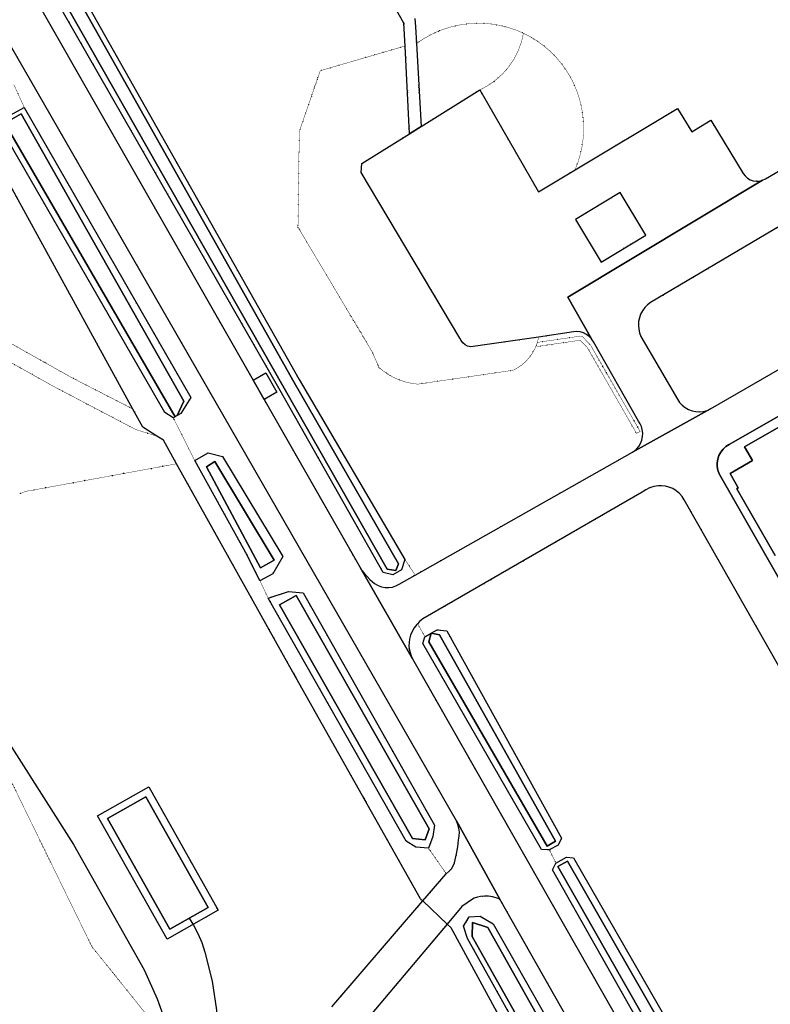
# Model space of a CAD drawing. Header units: millimetres. Extents: x 0 to 1134213, y -536989 to 313336.
# Tile 75 of 86: x 507838 to 600640, y -14998 to 106746. Entities that reach past the tile are written whole.
import ezdxf

# ---------------------------------------------------------------- set-up
doc = ezdxf.new("R2010")
doc.units = ezdxf.units.MM
doc.linetypes.add('DOT', pattern=[6.35, 0, -6.35])
for name, color, linetype in [('ondersteunendwaterdeel_oever_slootkant', 7, 'Continuous'), ('panden', 7, 'Continuous'), ('terreindeelbegroeid', 7, 'DOT'), ('terreindeelonbegroeid', 7, 'DOT'), ('waterdeel', 4, 'Continuous'), ('wegdeel_opstelplaats', 7, 'Continuous'), ('wegdeel_parkeervlak', 7, 'Continuous'), ('wegdeel_rijbaan', 7, 'Continuous'), ('wegdeel_voetpad', 7, 'Continuous')]:
    doc.layers.add(name, color=color, linetype=linetype)
for name, color, linetype, true_color in [('scheiding_doorgang', 7, 'Continuous', 0x8a193f), ('scheiding_hek', 7, 'Continuous', 0x8a193f), ('spoor_trein', 7, 'Continuous', 0x8a193f)]:
    doc.layers.add(name, color=color, linetype=linetype, true_color=true_color)

msp = doc.modelspace()

# ---------------------------------------------------------------- linework, layer by layer
at = {"layer": 'ondersteunendwaterdeel_oever_slootkant'}
for points in [[(555474.7, 40000.4, 0), (555041.7, 38729.4, 0), (553961.7, 38105.4, 0), (552765.7, 38413.4, 0), (540038.7, 60914.4, 0), (508601.7, 115767.4, 0), (511310.7, 117311.4, 0), (542399.7, 62259.4, 0)], [(553262.7, 38796.4, 0), (554321.7, 38623.4, 0), (554673.7, 39479.4, 0), (541777.7, 61905.4, 0), (511108.7, 116390.4, 0), (509629.7, 115547.4, 0), (540518.7, 61187.4, 0)], [(527322.7, 57820.4, 0), (528116.7, 59570.4, 0), (508036.7, 95111.4, 0), (505994.7, 93954.4, 0), (527054.7, 57661.4, 0), (526818.7, 57521.4, 0), (525790.7, 58156.4, 0), (505039.7, 94081.4, 0), (508405.7, 95893.4, 0), (528986.7, 60015.4, 0), (527747.7, 58072.4, 0)], [(537545.7, 37358.4, 0), (535998.7, 40469.4, 0), (529472.7, 52244.4, 0), (531135.7, 53186.4, 0), (532926.7, 52721.4, 0), (540385.7, 40352.4, 0), (539116.7, 38248.4, 0)], [(537592.7, 38961.4, 0), (539301.7, 39905.4, 0), (531981.7, 52114.4, 0), (530935.7, 51473.4, 0)], [(558371.7, 4293.4, 0), (556828.7, 4446.4, 0), (555628.7, 5175.4, 0), (538567.7, 35215.4, 0), (541082.7, 36044.4, 0), (542867.7, 35885.4, 0), (559126.7, 7133.4, 0), (558927.7, 5755.4, 0)], [(556392.7, 5512.4, 0), (557988.7, 5342.4, 0), (558442.7, 6697.4, 0), (542038.7, 35535.4, 0), (539950.7, 34375.4, 0)], [(573306.7, 4113.4, 0), (572361.7, 4136.4, 0), (557667.7, 29595.4, 0), (557924.7, 30440.4, 0), (558726.7, 30889.4, 0), (559467.7, 31303.4, 0), (560645.7, 31180.4, 0), (574833.7, 5553.4, 0), (574391.7, 4690.4, 0)], [(558401.7, 29831.4, 0), (573043.7, 4536.4, 0), (574066.7, 5173.4, 0), (559748.7, 30695.4, 0), (558723.7, 30876.4, 0)], [(598250.7, -39461.6, 0), (596555.7, -38707.6, 0), (573696.7, 1638.4, 0), (574142.7, 2455.4, 0), (575428.7, 3182.4, 0), (576302.7, 3114.4, 0), (599485.7, -37201.6, 0), (599125.7, -38996.6, 0)], [(597413.7, -38394.6, 0), (598143.7, -38507.6, 0), (598643.7, -37578.6, 0), (575546.7, 2717.4, 0), (574359.7, 2027.4, 0)], [(581857.7, -32318.6, 0), (582461.7, -34389.6, 0), (581547.7, -36109.6, 0), (579903.7, -35982.6, 0), (578481.7, -34249.6, 0), (563213.7, -6846.6, 0), (562718.7, -5343.6, 0), (563403.7, -4187.6, 0), (564758.7, -4098.6, 0), (566388.7, -5065.6, 0)], [(563762.7, -6627.6, 0), (579103.7, -33910.6, 0), (580361.7, -35697.6, 0), (581260.7, -35608.6, 0), (581898.7, -34666.6, 0), (580894.7, -32501.6, 0), (565711.7, -5511.6, 0), (563802.7, -4889.6, 0)]]:
    msp.add_polyline3d(points, close=True, dxfattribs=at)
at = {"layer": 'panden'}
msp.add_polyline3d([(601234.7, 40514.4, 0), (596513.7, 48757.4, 0), (596684.7, 48854.4, 0), (595661.7, 50640.4, 0), (598436.7, 52230.4, 0), (597462.7, 53930.4, 0), (609690.7, 60936.4, 0)], dxfattribs=at)
msp.add_polyline3d([(526409.7, -5701.6, 0), (518688.7, 7968.4, 0), (523447.7, 10656.4, 0), (531154.7, -3021.6, 0)], close=True, dxfattribs=at)
at = {"layer": 'scheiding_doorgang'}
for p, q in [((557409.7, -1962.6), (557683.7, -2222.6)), ((557683.7, -2222.6), (560686.7, -5075.6)), ((560686.7, -5075.6), (561147.7, -5513.6))]:
    msp.add_line(p, q, dxfattribs=at)
at = {"layer": 'scheiding_hek'}
msp.add_line((561147.7, -5513.6), (571520.7, -24517.6), dxfattribs=at)
for points in [[(521835.7, 58602.4, 0), (502181.7, 94395.4, 0), (495239.7, 107665.4, 0), (486657.7, 124162.4, 0)], [(524812.7, 55248.4, 0), (523063.7, 56365.4, 0), (521835.7, 58602.4, 0)], [(527236.7, 51834.4, 0), (525615.7, 54736.4, 0), (524812.7, 55248.4, 0)], [(557409.7, -1962.6, 0), (541251.7, 26748.4, 0), (527236.7, 51834.4, 0)]]:
    msp.add_polyline3d(points, dxfattribs=at)
at = {"layer": 'spoor_trein'}
for points in [[(492227.7, 35321.4, 0), (501167.7, 24863.4, 0), (503442.7, 22091.4, 0), (514509.7, 4749.4, 0), (523232.7, -10726.6, 0), (524848.7, -14331.6, 0), (525950.7, -17430.6, 0), (526813.7, -20552.6, 0), (527390.7, -23368.6, 0), (527648.7, -25055.6, 0), (527876.7, -27107.6, 0), (528038.7, -30043.6, 0), (527961.7, -33905.6, 0), (527635.7, -37199.6, 0), (527224.7, -39692.6, 0), (527077.7, -40423.6, 0), (527040.7, -40597.6, 0)], [(528781.7, -4361.6, 0), (529325.7, -5207.6, 0), (529876.7, -6238.6, 0), (530352.7, -7360.6, 0), (530728.7, -8530.6, 0), (531619.7, -12131.6, 0), (532167.7, -15704.6, 0), (532351.7, -18062.6, 0), (532399.7, -19806.6, 0), (532372.7, -21548.6, 0), (532278.7, -23173.6, 0), (531730.7, -27371.6, 0), (530908.7, -30923.6, 0), (529633.7, -34742.6, 0), (528484.7, -37401.6, 0), (527298.7, -40028.6, 0), (527040.7, -40597.6, 0)]]:
    msp.add_polyline3d(points, dxfattribs=at)
at = {"layer": 'terreindeelbegroeid'}
for points in [[(492185.7, 128746.4, 0), (532165.7, 59304.4, 0), (561833.7, 7688.4, 0), (562025.7, 7239.4, 0), (562149.7, 6766.4, 0), (562203.7, 6281.4, 0), (562185.7, 5792.4, 0), (562096.7, 5312.4, 0), (562002.7, 4464.4, 0), (561856.7, 3622.4, 0), (561579.7, 2512.4, 0), (561422.7, 2124.4, 0), (561205.7, 1765.4, 0), (560933.7, 1447.4, 0), (560584.7, 1154.4, 0), (558371.7, 4293.4, 0), (558927.7, 5755.4, 0), (559126.7, 7133.4, 0), (542867.7, 35885.4, 0), (541082.7, 36044.4, 0), (538567.7, 35215.4, 0), (537545.7, 37358.4, 0), (539116.7, 38248.4, 0), (540385.7, 40352.4, 0), (532926.7, 52721.4, 0), (531135.7, 53186.4, 0), (529472.7, 52244.4, 0), (528525.7, 54126.4, 0), (527052.7, 57056.4, 0), (526818.7, 57521.4, 0), (527054.7, 57661.4, 0), (527322.7, 57820.4, 0), (527747.7, 58072.4, 0), (528986.7, 60015.4, 0), (508405.7, 95893.4, 0), (507101.7, 98737.4, 0)], [(551306.7, 113499.4, 0), (555350.7, 106310.4, 0), (555492.7, 103491.4, 0), (544998.7, 100440.4, 0), (542406.7, 92932.4, 0), (542241.7, 81093.4, 0), (551377.7, 65752.4, 0), (552266.7, 63737.4, 0), (552853.7, 63261.4, 0), (553481.7, 62840.4, 0), (554144.7, 62479.4, 0), (554839.7, 62181.4, 0), (555557.7, 61946.4, 0), (556294.7, 61779.4, 0), (557043.7, 61680.4, 0), (568842.7, 63396.4, 0), (569397.7, 63698.4, 0), (569914.7, 64059.4, 0), (570389.7, 64475.4, 0), (570815.7, 64941.4, 0), (571186.7, 65452.4, 0), (571499.7, 66000.4, 0), (571749.7, 66580.4, 0), (571785.7, 66333.4, 0), (577141.7, 67114.4, 0), (578013.7, 66201.4, 0), (584105.7, 55590.4, 0), (584322.7, 55714.4, 0), (584539.7, 55839.4, 0), (578432.7, 66477.4, 0), (578396.7, 66525.4, 0), (577413.7, 67553.4, 0), (577313.7, 67616.4, 0), (577196.7, 67627.4, 0), (571831.7, 66845.4, 0), (571892.7, 67040.4, 0), (571997.7, 67510.4, 0), (576324.7, 68139.4, 0), (576737.7, 68174.4, 0), (577149.7, 68133.4, 0), (577547.7, 68019.4, 0), (577918.7, 67834.4, 0), (578250.7, 67586.4, 0), (578532.7, 67282.4, 0), (578765.7, 66911.4, 0), (584346.7, 57108.4, 0), (584549.7, 56786.4, 0), (584704.7, 56439.4, 0), (584810.7, 56073.4, 0), (584863.7, 55638.4, 0), (584844.7, 55200.4, 0), (584755.7, 54772.4, 0), (584597.7, 54363.4, 0), (584374.7, 53986.4, 0), (584093.7, 53649.4, 0), (583855.7, 53435.4, 0), (583602.7, 53255.4, 0), (556731.7, 38071.4, 0), (555474.7, 40000.4, 0), (542399.7, 62259.4, 0), (511310.7, 117311.4, 0)], [(508601.7, 115767.4, 0), (540038.7, 60914.4, 0), (552765.7, 38413.4, 0), (553961.7, 38105.4, 0), (555041.7, 38729.4, 0), (555474.7, 40000.4, 0), (556731.7, 38071.4, 0), (554744.7, 36943.4, 0), (554342.7, 36736.4, 0), (553912.7, 36599.4, 0), (553465.7, 36533.4, 0), (553014.7, 36542.4, 0), (552570.7, 36625.4, 0), (552145.7, 36779.4, 0), (551705.7, 37035.4, 0), (551122.7, 37545.4, 0), (550415.7, 38293.4, 0), (550151.7, 38638.4, 0), (549918.7, 39005.4, 0), (538063.7, 59786.4, 0), (539619.7, 60675.4, 0), (538278.7, 63074.4, 0), (536701.7, 62173.4, 0), (506461.7, 115181.4, 0)], [(602622.7, 88597.4, 0), (600048.7, 87057.4, 0), (599693.7, 86886.4, 0), (599312.7, 86788.4, 0), (598918.7, 86766.4, 0), (598529.7, 86823.4, 0), (598157.7, 86955.4, 0), (597819.7, 87157.4, 0), (597528.7, 87422.4, 0), (597294.7, 87739.4, 0), (593290.7, 94306.4, 0), (590929.7, 92888.4, 0), (589171.7, 95784.4, 0), (576499.7, 88187.4, 0), (576859.7, 89117.4, 0), (577146.7, 90072.4, 0), (577359.7, 91047.4, 0), (577496.7, 92035.4, 0), (577558.7, 93030.4, 0), (577542.7, 94028.4, 0), (577450.7, 95021.4, 0), (577283.7, 96004.4, 0), (577040.7, 96971.4, 0), (576724.7, 97917.4, 0), (576336.7, 98836.4, 0), (575878.7, 99722.4, 0), (575354.7, 100571.4, 0), (574767.7, 101377.4, 0), (574119.7, 102135.4, 0), (573415.7, 102842.4, 0), (572659.7, 103492.4, 0), (571855.7, 104083.4, 0), (571008.7, 104609.4, 0), (570123.7, 105070.4, 0), (569206.7, 105461.4, 0), (568261.7, 105780.4, 0), (567294.7, 106026.4, 0), (566312.7, 106198.4, 0), (565319.7, 106293.4, 0), (564322.7, 106311.4, 0), (563326.7, 106254.4, 0), (562338.7, 106119.4, 0), (561363.7, 105910.4, 0), (560406.7, 105626.4, 0), (559475.7, 105270.4, 0), (558573.7, 104843.4, 0), (557707.7, 104348.4, 0), (556882.7, 103788.4, 0), (556762.7, 105879.4, 0), (556703.7, 106877.4, 0)], [(439062.7, 102282.4, 0), (511960.7, 61437.4, 0), (522171.7, 56074.4, 0), (524812.7, 55248.4, 0), (525615.7, 54736.4, 0), (527236.7, 51834.4, 0), (509593.7, 48602.4, 0), (508988.7, 48514.4, 0), (508398.7, 48351.4, 0), (507833.7, 48116.4, 0)], [(507101.7, 98737.4, 0), (508405.7, 95893.4, 0), (505039.7, 94081.4, 0), (525790.7, 58156.4, 0), (526818.7, 57521.4, 0), (527052.7, 57056.4, 0), (528525.7, 54126.4, 0), (529472.7, 52244.4, 0), (535998.7, 40469.4, 0), (537545.7, 37358.4, 0), (538567.7, 35215.4, 0), (555628.7, 5175.4, 0), (556828.7, 4446.4, 0), (558371.7, 4293.4, 0), (560584.7, 1154.4, 0), (557683.7, -2222.6, 0), (557409.7, -1962.6, 0), (541251.7, 26748.4, 0), (527236.7, 51834.4, 0), (525615.7, 54736.4, 0), (524812.7, 55248.4, 0), (523063.7, 56365.4, 0), (521835.7, 58602.4, 0), (502181.7, 94395.4, 0)], [(611476.7, 69135.4, 0), (593252.7, 58632.4, 0), (592818.7, 58437.4, 0), (592363.7, 58314.4, 0), (591894.7, 58264.4, 0), (591427.7, 58287.4, 0), (590962.7, 58383.4, 0), (590521.7, 58550.4, 0), (590112.7, 58783.4, 0), (589744.7, 59078.4, 0), (589426.7, 59426.4, 0), (589167.7, 59820.4, 0), (584652.7, 67577.4, 0), (584476.7, 68019.4, 0), (584367.7, 68481.4, 0), (584325.7, 68954.4, 0), (584352.7, 69429.4, 0), (584447.7, 69894.4, 0), (584609.7, 70341.4, 0), (584833.7, 70760.4, 0), (585116.7, 71142.4, 0), (585451.7, 71479.4, 0), (585831.7, 71764.4, 0), (628527.7, 97003.4, 0)], [(507833.7, 48116.4, 0), (508398.7, 48351.4, 0), (508988.7, 48514.4, 0), (509593.7, 48602.4, 0), (527236.7, 51834.4, 0), (541251.7, 26748.4, 0), (557409.7, -1962.6, 0), (557683.7, -2222.6, 0), (546438.7, -15313.6, 0)], [(599485.7, -37201.6, 0), (576302.7, 3114.4, 0), (575428.7, 3182.4, 0), (574142.7, 2455.4, 0), (573306.7, 4113.4, 0), (574391.7, 4690.4, 0), (574833.7, 5553.4, 0), (560645.7, 31180.4, 0), (559467.7, 31303.4, 0), (558726.7, 30889.4, 0), (557924.7, 30440.4, 0), (557043.7, 32087.4, 0), (557283.7, 32331.4, 0), (557684.7, 32646.4, 0), (584803.7, 48333.4, 0), (585246.7, 48619.4, 0), (585723.7, 48845.4, 0), (586224.7, 49008.4, 0), (586812.7, 49098.4, 0), (587194.7, 49105.4, 0), (587684.7, 49056.4, 0), (588112.7, 48960.4, 0), (588581.7, 48768.4, 0), (589015.7, 48506.4, 0), (589403.7, 48180.4, 0), (589735.7, 47798.4, 0), (590005.7, 47369.4, 0), (628314.7, -19967.6, 0)], [(593839.7, -37999.6, 0), (556395.7, 27710.4, 0), (556231.7, 28091.4, 0), (556101.7, 28496.4, 0), (556007.7, 28946.4, 0), (555968.7, 29321.4, 0), (555976.7, 29729.4, 0), (556036.7, 30134.4, 0), (556171.7, 30646.4, 0), (556365.7, 31118.4, 0), (556618.7, 31561.4, 0), (556925.7, 31967.4, 0), (557043.7, 32087.4, 0), (557924.7, 30440.4, 0), (557667.7, 29595.4, 0), (572361.7, 4136.4, 0), (573306.7, 4113.4, 0), (574142.7, 2455.4, 0), (573696.7, 1638.4, 0), (596555.7, -38707.6, 0)], [(526503.7, -20002.6, 0), (516746.7, -7834.6, 0), (501838.7, 22691.4, 0)]]:
    msp.add_polyline3d(points, dxfattribs=at)
for points in [[(521835.7, 58602.4, 0), (514159.7, 62549.4, 0), (436033.7, 106486.4, 0), (440528.7, 105973.4, 0), (475110.7, 119609.4, 0), (475285.7, 119313.4, 0), (475820.7, 119606.4, 0), (477341.7, 120439.4, 0), (477668.7, 120618.4, 0), (486657.7, 124162.4, 0), (495239.7, 107665.4, 0), (502181.7, 94395.4, 0)], [(570123.7, 105070.4, 0), (569880.7, 104024.4, 0), (569485.7, 102931.4, 0), (568953.7, 101884.4, 0), (568285.7, 100897.4, 0), (567545.7, 100048.4, 0), (566473.7, 99109.4, 0), (565581.7, 98516.4, 0), (564712.7, 98064.4, 0), (557474.7, 93540.4, 0), (556882.7, 103788.4, 0), (557707.7, 104348.4, 0), (558573.7, 104843.4, 0), (559475.7, 105270.4, 0), (560406.7, 105626.4, 0), (561363.7, 105910.4, 0), (562338.7, 106119.4, 0), (563326.7, 106254.4, 0), (564322.7, 106311.4, 0), (565319.7, 106293.4, 0), (566312.7, 106198.4, 0), (567294.7, 106026.4, 0), (568261.7, 105780.4, 0), (569206.7, 105461.4, 0)], [(576499.7, 88187.4, 0), (571963.7, 85462.4, 0), (564712.7, 98064.4, 0), (565581.7, 98516.4, 0), (566473.7, 99109.4, 0), (567545.7, 100048.4, 0), (568285.7, 100897.4, 0), (568953.7, 101884.4, 0), (569485.7, 102931.4, 0), (569880.7, 104024.4, 0), (570123.7, 105070.4, 0), (571008.7, 104609.4, 0), (571855.7, 104083.4, 0), (572659.7, 103492.4, 0), (573415.7, 102842.4, 0), (574119.7, 102135.4, 0), (574767.7, 101377.4, 0), (575354.7, 100571.4, 0), (575878.7, 99722.4, 0), (576336.7, 98836.4, 0), (576724.7, 97917.4, 0), (577040.7, 96971.4, 0), (577283.7, 96004.4, 0), (577450.7, 95021.4, 0), (577542.7, 94028.4, 0), (577558.7, 93030.4, 0), (577496.7, 92035.4, 0), (577359.7, 91047.4, 0), (577146.7, 90072.4, 0), (576859.7, 89117.4, 0)], [(556038.7, 92645.4, 0), (550126.7, 88976.4, 0), (550065.7, 87837.4, 0), (562247.7, 67382.4, 0), (562406.7, 67063.4, 0), (562627.7, 66784.4, 0), (562901.7, 66557.4, 0), (563217.7, 66393.4, 0), (563600.7, 66291.4, 0), (571997.7, 67510.4, 0), (571892.7, 67040.4, 0), (571831.7, 66845.4, 0), (571749.7, 66580.4, 0), (571499.7, 66000.4, 0), (571186.7, 65452.4, 0), (570815.7, 64941.4, 0), (570389.7, 64475.4, 0), (569914.7, 64059.4, 0), (569397.7, 63698.4, 0), (568842.7, 63396.4, 0), (557043.7, 61680.4, 0), (556294.7, 61779.4, 0), (555557.7, 61946.4, 0), (554839.7, 62181.4, 0), (554144.7, 62479.4, 0), (553481.7, 62840.4, 0), (552853.7, 63261.4, 0), (552266.7, 63737.4, 0), (551377.7, 65752.4, 0), (542241.7, 81093.4, 0), (542406.7, 92932.4, 0), (544998.7, 100440.4, 0), (555492.7, 103491.4, 0)], [(433528.7, 49970.4, 0), (437640.7, 49133.4, 0), (446665.7, 53361.4, 0), (448472.7, 56915.4, 0), (448767.7, 61831.4, 0), (441186.7, 79283.4, 0), (441107.7, 87090.4, 0), (440414.7, 92737.4, 0), (437582.7, 100050.4, 0), (458591.7, 73611.4, 0), (457302.7, 72598.4, 0), (488751.7, 32589.4, 0), (490460.7, 33932.4, 0), (501838.7, 22691.4, 0), (516746.7, -7834.6, 0), (526503.7, -20002.6, 0), (526368.7, -37276.6, 0), (520010.7, -47490.6, 0), (518184.7, -44288.6, 0), (515929.7, -45516.6, 0), (515388.7, -44536.6, 0), (489691.7, -59062.6, 0), (451116.7, 7145.4, 0), (444678.7, 23079.4, 0)], [(576542.7, 82055.4, 0), (582071.7, 85377.4, 0), (585238.7, 80105.4, 0), (579709.7, 76783.4, 0)], [(577413.7, 67553.4, 0), (578396.7, 66525.4, 0), (578432.7, 66477.4, 0), (584539.7, 55839.4, 0), (584322.7, 55714.4, 0), (584105.7, 55590.4, 0), (578013.7, 66201.4, 0), (577141.7, 67114.4, 0), (571785.7, 66333.4, 0), (571749.7, 66580.4, 0), (571831.7, 66845.4, 0), (577196.7, 67627.4, 0), (577313.7, 67616.4, 0)], [(526067.7, -6927.6, 0), (532379.7, -3363.6, 0), (523802.7, 11889.4, 0), (517463.7, 8310.4, 0)], [(567217.7, -2011.6, 0), (583783.7, -31226.6, 0), (581857.7, -32318.6, 0), (566388.7, -5065.6, 0), (564758.7, -4098.6, 0), (563403.7, -4187.6, 0), (562718.7, -5343.6, 0), (563213.7, -6846.6, 0), (578481.7, -34249.6, 0), (574332.7, -33273.6, 0), (574925.7, -30750.6, 0), (571520.7, -24517.6, 0), (561147.7, -5513.6, 0), (560686.7, -5075.6, 0), (562502.7, -2916.6, 0), (563147.7, -2442.6, 0), (563677.7, -2083.6, 0), (564036.7, -1886.6, 0), (564418.7, -1741.6, 0), (564817.7, -1651.6, 0), (565307.7, -1607.6, 0), (565799.7, -1622.6, 0), (566286.7, -1695.6, 0), (566761.7, -1825.6, 0)], [(571520.7, -24517.6, 0), (565426.7, -28555.6, 0), (552368.7, -26096.6, 0), (548579.7, -27396.6, 0), (544097.7, -24788.6, 0), (560686.7, -5075.6, 0), (561147.7, -5513.6, 0)]]:
    msp.add_polyline3d(points, close=True, dxfattribs=at)
at = {"layer": 'terreindeelonbegroeid'}
msp.add_polyline3d([(436033.7, 106486.4, 0), (514159.7, 62549.4, 0), (521835.7, 58602.4, 0), (523063.7, 56365.4, 0), (524812.7, 55248.4, 0), (522171.7, 56074.4, 0), (511960.7, 61437.4, 0), (439062.7, 102282.4, 0), (451184.7, 86640.4, 0), (460329.7, 74977.4, 0), (458591.7, 73611.4, 0), (437582.7, 100050.4, 0), (435046.7, 106598.4, 0)], close=True, dxfattribs=at)
at = {"layer": 'waterdeel'}
for points in [[(553262.7, 38796.4, 0), (540518.7, 61187.4, 0), (509629.7, 115547.4, 0), (511108.7, 116390.4, 0), (541777.7, 61905.4, 0), (554673.7, 39479.4, 0), (554321.7, 38623.4, 0)], [(527322.7, 57820.4, 0), (527054.7, 57661.4, 0), (505994.7, 93954.4, 0), (508036.7, 95111.4, 0), (528116.7, 59570.4, 0)], [(537592.7, 38961.4, 0), (530935.7, 51473.4, 0), (531981.7, 52114.4, 0), (539301.7, 39905.4, 0)], [(556392.7, 5512.4, 0), (539950.7, 34375.4, 0), (542038.7, 35535.4, 0), (558442.7, 6697.4, 0), (557988.7, 5342.4, 0)], [(558401.7, 29831.4, 0), (558723.7, 30876.4, 0), (559748.7, 30695.4, 0), (574066.7, 5173.4, 0), (573043.7, 4536.4, 0)], [(597413.7, -38394.6, 0), (574359.7, 2027.4, 0), (575546.7, 2717.4, 0), (598643.7, -37578.6, 0), (598143.7, -38507.6, 0)], [(563762.7, -6627.6, 0), (563802.7, -4889.6, 0), (565711.7, -5511.6, 0), (580894.7, -32501.6, 0), (581898.7, -34666.6, 0), (581260.7, -35608.6, 0), (580361.7, -35697.6, 0), (579103.7, -33910.6, 0)]]:
    msp.add_polyline3d(points, close=True, dxfattribs=at)
at = {"layer": 'wegdeel_opstelplaats'}
msp.add_polyline3d([(538063.7, 59786.4, 0), (536701.7, 62173.4, 0), (538278.7, 63074.4, 0), (539619.7, 60675.4, 0)], close=True, dxfattribs=at)
at = {"layer": 'wegdeel_parkeervlak'}
for points in [[(576499.7, 88187.4, 0), (589171.7, 95784.4, 0), (590929.7, 92888.4, 0), (593290.7, 94306.4, 0), (597294.7, 87739.4, 0), (597528.7, 87422.4, 0), (597819.7, 87157.4, 0), (598157.7, 86955.4, 0), (598529.7, 86823.4, 0), (598918.7, 86766.4, 0), (599312.7, 86788.4, 0), (599693.7, 86886.4, 0), (575617.7, 72440.4, 0), (578532.7, 67282.4, 0), (578250.7, 67586.4, 0), (577918.7, 67834.4, 0), (577547.7, 68019.4, 0), (577149.7, 68133.4, 0), (576737.7, 68174.4, 0), (576324.7, 68139.4, 0), (571997.7, 67510.4, 0), (563600.7, 66291.4, 0), (563217.7, 66393.4, 0), (562901.7, 66557.4, 0), (562627.7, 66784.4, 0), (562406.7, 67063.4, 0), (562247.7, 67382.4, 0), (550065.7, 87837.4, 0), (550126.7, 88976.4, 0), (556038.7, 92645.4, 0), (557474.7, 93540.4, 0), (564712.7, 98064.4, 0), (571963.7, 85462.4, 0)], [(576542.7, 82055.4, 0), (579709.7, 76783.4, 0), (585238.7, 80105.4, 0), (582071.7, 85377.4, 0)]]:
    msp.add_polyline3d(points, close=True, dxfattribs=at)
at = {"layer": 'wegdeel_rijbaan'}
for points in [[(583783.7, -31226.6, 0), (567217.7, -2011.6, 0), (561833.7, 7688.4, 0), (532165.7, 59304.4, 0), (492185.7, 128746.4, 0), (497289.7, 131258.4, 0), (505856.7, 116241.4, 0), (506461.7, 115181.4, 0), (536701.7, 62173.4, 0), (538063.7, 59786.4, 0), (549918.7, 39005.4, 0), (556395.7, 27710.4, 0), (593839.7, -37999.6, 0)], [(628527.7, 97003.4, 0), (585831.7, 71764.4, 0), (585451.7, 71479.4, 0), (585116.7, 71142.4, 0), (584833.7, 70760.4, 0), (584609.7, 70341.4, 0), (584447.7, 69894.4, 0), (584352.7, 69429.4, 0), (584325.7, 68954.4, 0), (584367.7, 68481.4, 0), (584476.7, 68019.4, 0), (584652.7, 67577.4, 0), (589167.7, 59820.4, 0), (589426.7, 59426.4, 0), (589744.7, 59078.4, 0), (590112.7, 58783.4, 0), (590521.7, 58550.4, 0), (590962.7, 58383.4, 0), (591427.7, 58287.4, 0), (591894.7, 58264.4, 0), (592363.7, 58314.4, 0), (592818.7, 58437.4, 0), (593252.7, 58632.4, 0), (583602.7, 53255.4, 0), (583855.7, 53435.4, 0), (584093.7, 53649.4, 0), (584374.7, 53986.4, 0), (584597.7, 54363.4, 0), (584755.7, 54772.4, 0), (584844.7, 55200.4, 0), (584863.7, 55638.4, 0), (584810.7, 56073.4, 0), (584704.7, 56439.4, 0), (584549.7, 56786.4, 0), (584346.7, 57108.4, 0), (578765.7, 66911.4, 0), (578532.7, 67282.4, 0), (575617.7, 72440.4, 0), (599693.7, 86886.4, 0), (600048.7, 87057.4, 0), (602622.7, 88597.4, 0)], [(639097.7, 79162.4, 0), (595551.7, 54229.4, 0), (595131.7, 53955.4, 0), (594791.7, 53639.4, 0), (594507.7, 53271.4, 0), (594288.7, 52861.4, 0), (594139.7, 52421.4, 0), (594065.7, 51963.4, 0), (594068.7, 51498.4, 0), (594146.7, 51041.4, 0), (594299.7, 50602.4, 0), (630321.7, -12409.6, 0)], [(628314.7, -19967.6, 0), (590005.7, 47369.4, 0), (589735.7, 47798.4, 0), (589403.7, 48180.4, 0), (589015.7, 48506.4, 0), (588581.7, 48768.4, 0), (588112.7, 48960.4, 0), (587684.7, 49056.4, 0), (587194.7, 49105.4, 0), (586812.7, 49098.4, 0), (586224.7, 49008.4, 0), (585723.7, 48845.4, 0), (585246.7, 48619.4, 0), (584803.7, 48333.4, 0), (557684.7, 32646.4, 0), (557283.7, 32331.4, 0), (557043.7, 32087.4, 0), (556925.7, 31967.4, 0), (556618.7, 31561.4, 0), (556365.7, 31118.4, 0), (556171.7, 30646.4, 0), (556036.7, 30134.4, 0), (555976.7, 29729.4, 0), (555968.7, 29321.4, 0), (556007.7, 28946.4, 0), (556101.7, 28496.4, 0), (556231.7, 28091.4, 0), (556395.7, 27710.4, 0), (549918.7, 39005.4, 0), (550151.7, 38638.4, 0), (550415.7, 38293.4, 0), (551122.7, 37545.4, 0), (551705.7, 37035.4, 0), (552145.7, 36779.4, 0), (552570.7, 36625.4, 0), (553014.7, 36542.4, 0), (553465.7, 36533.4, 0), (553912.7, 36599.4, 0), (554342.7, 36736.4, 0), (554744.7, 36943.4, 0), (556731.7, 38071.4, 0), (583602.7, 53255.4, 0), (593252.7, 58632.4, 0), (611476.7, 69135.4, 0)], [(546438.7, -15313.6, 0), (557683.7, -2222.6, 0), (560686.7, -5075.6, 0), (544097.7, -24788.6, 0)]]:
    msp.add_polyline3d(points, dxfattribs=at)
msp.add_polyline3d([(567217.7, -2011.6, 0), (566761.7, -1825.6, 0), (566286.7, -1695.6, 0), (565799.7, -1622.6, 0), (565307.7, -1607.6, 0), (564817.7, -1651.6, 0), (564418.7, -1741.6, 0), (564036.7, -1886.6, 0), (563677.7, -2083.6, 0), (563147.7, -2442.6, 0), (562502.7, -2916.6, 0), (560686.7, -5075.6, 0), (557683.7, -2222.6, 0), (560584.7, 1154.4, 0), (560933.7, 1447.4, 0), (561205.7, 1765.4, 0), (561422.7, 2124.4, 0), (561579.7, 2512.4, 0), (561856.7, 3622.4, 0), (562002.7, 4464.4, 0), (562096.7, 5312.4, 0), (562185.7, 5792.4, 0), (562203.7, 6281.4, 0), (562149.7, 6766.4, 0), (562025.7, 7239.4, 0), (561833.7, 7688.4, 0)], close=True, dxfattribs=at)
at = {"layer": 'wegdeel_voetpad'}
for points in [[(556703.7, 106877.4, 0), (556762.7, 105879.4, 0), (556882.7, 103788.4, 0), (557474.7, 93540.4, 0), (556038.7, 92645.4, 0), (555492.7, 103491.4, 0), (555350.7, 106310.4, 0), (551306.7, 113499.4, 0)], [(630321.7, -12409.6, 0), (594299.7, 50602.4, 0), (594146.7, 51041.4, 0), (594068.7, 51498.4, 0), (594065.7, 51963.4, 0), (594139.7, 52421.4, 0), (594288.7, 52861.4, 0), (594507.7, 53271.4, 0), (594791.7, 53639.4, 0), (595131.7, 53955.4, 0), (595551.7, 54229.4, 0), (639097.7, 79162.4, 0)], [(609690.7, 60936.4, 0), (597462.7, 53930.4, 0), (598436.7, 52230.4, 0), (595661.7, 50640.4, 0), (596684.7, 48854.4, 0), (596513.7, 48757.4, 0), (601234.7, 40514.4, 0)]]:
    msp.add_polyline3d(points, dxfattribs=at)
for points in [[(526067.7, -6927.6, 0), (517463.7, 8310.4, 0), (523802.7, 11889.4, 0), (532379.7, -3363.6, 0)], [(526409.7, -5701.6, 0), (531154.7, -3021.6, 0), (523447.7, 10656.4, 0), (518688.7, 7968.4, 0)]]:
    msp.add_polyline3d(points, close=True, dxfattribs=at)

doc.saveas('drawing.dxf')
